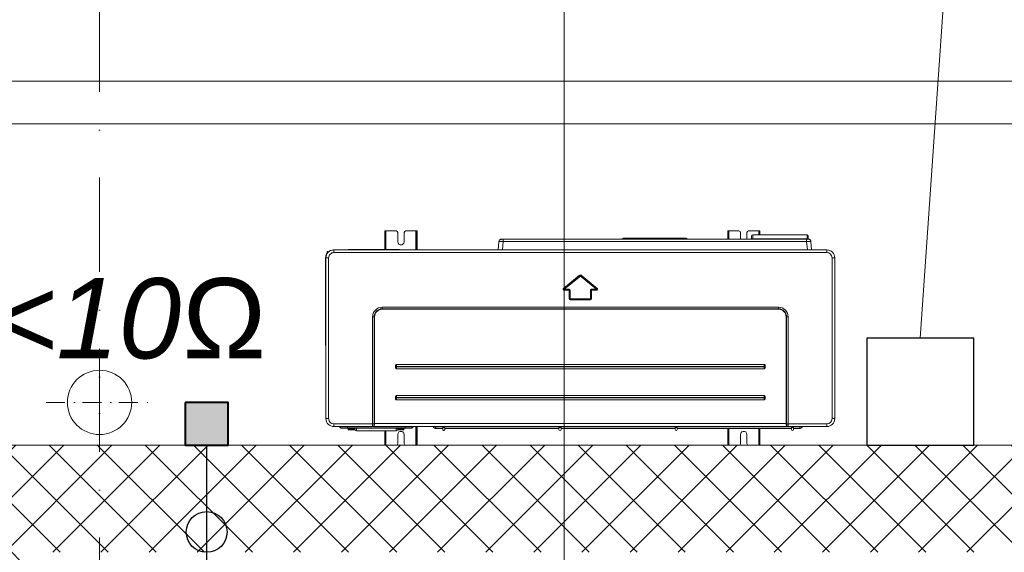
# Model space of a CAD drawing. Header units: millimetres. Extents: x 10621 to 19021, y -6486 to -3516.
# Tile 12 of 26: x 11406 to 11590, y -3961 to -3862. Entities that reach past the tile are written whole.
import ezdxf

# ---------------------------------------------------------------- set-up
doc = ezdxf.new("R2010")
doc.units = ezdxf.units.MM
doc.linetypes.add('Kreski i kropki', pattern=[335.138881, 176.388884, -88.194442, 0, -70.555556])
for name, color, linetype, lineweight in [('___ROK_03', 7, 'Continuous', 20), ('___ROK_04', 94, 'Continuous', 30), ('___ROK_05', 1, 'Continuous', 30), ('_k_krawężnik', 8, 'Continuous', 15), ('_k_kreskowanie', 8, 'Continuous', 15), ('_k_ocieplenie', 8, 'Continuous', 15), ('_k_opis', 8, 'Continuous', 15), ('_k_osie', 8, 'Kreski i kropki', 15), ('_k_rynny', 8, 'Continuous', 15), ('LG-Product', 8, 'Continuous', 15)]:
    doc.layers.add(name, color=color, linetype=linetype, lineweight=lineweight)
doc.styles.get("Standard").update_dxf_attribs({"font": 'arial.ttf'})

# ---------------------------------------------------------------- blocks, each defined once
blk = doc.blocks.new('RS120')
at = {"layer": '_k_osie', "ltscale": 0.02}
for points in [[(0, -10), (0, 10)], [(10, 0), (-10, 0)]]:
    blk.add_lwpolyline(points, dxfattribs=at)
at = {"layer": '_k_rynny', "ltscale": 5}
blk.add_circle((0, 0), 6, dxfattribs=at)
blk = doc.blocks.new('U3-1')
at = {"layer": 'LG-Product', "color": 8, "linetype": 'Continuous', "lineweight": 15}
for p, q in [((2052.2, 4389.7), (2053.8, 4389.7)), ((2052.2, 4389.7), (2052.2, 4389.7)), ((2052.2, 4389), (2052.2, 4389.7)), ((2052.7, 4389.7), (2052.2, 4389.7)), ((2052.2, 4387.1), (2052.2, 4389)), ((2053.8, 4387.1), (2052.2, 4387.1)), ((2052.2, 4358.3), (2052.2, 4387.1)), ((2054.2, 4389.7), (2052.7, 4389.7)), ((2053.8, 4389.7), (2053.8, 4389.7)), ((2053.8, 4389.7), (2053.8, 4389)), ((2053.8, 4389.7), (2053.9, 4389.7)), ((2053.8, 4389), (2053.8, 4387.1)), ((2053.8, 4358.3), (2053.8, 4387.1)), ((2053.9, 4389.7), (2054.2, 4389.7)), ((2073.2, 4389.7), (2054.2, 4389.7)), ((2073.2, 4389.7), (2054.2, 4389.7)), ((2054.2, 4389.7), (2054.2, 4358.3)), ((2073.2, 4389.7), (2073.2, 4389.7)), ((2073.2, 4389.7), (2075.3, 4388.8)), ((2075.3, 4388.8), (2073.2, 4389.7)), ((2075.3, 4388.8), (2076.2, 4386.7)), ((2076.2, 4386.7), (2075.3, 4388.8)), ((2076.2, 4369.7), (2076.2, 4386.7)), ((2076.2, 4386.7), (2076.2, 4386.7)), ((2088.2, 4386.7), (2089, 4388.8)), ((2089, 4388.8), (2088.2, 4386.7)), ((2088.2, 4386.7), (2088.2, 4369.7)), ((2088.2, 4386.7), (2088.2, 4386.7)), ((2089, 4388.8), (2091.2, 4389.7)), ((2091.2, 4389.7), (2089, 4388.8)), ((2110.2, 4389.7), (2091.2, 4389.7)), ((2091.2, 4389.7), (2091.2, 4389.7)), ((2110.2, 4389.7), (2091.2, 4389.7)), ((2110.2, 4358.3), (2110.2, 4389.7)), ((2110.2, 4389.7), (2110.4, 4389.7)), ((2111.6, 4389.7), (2110.2, 4389.7)), ((2110.4, 4389.7), (2110.6, 4389.7)), ((2110.6, 4389.7), (2112.2, 4389.7)), ((2110.6, 4389.7), (2110.6, 4389.7)), ((2110.6, 4389), (2110.6, 4389.7)), ((2110.6, 4387.1), (2110.6, 4389)), ((2112.2, 4387.1), (2110.6, 4387.1)), ((2110.6, 4387.1), (2110.6, 4358.3)), ((2112.2, 4389.7), (2111.6, 4389.7)), ((2112.2, 4389.7), (2112.2, 4389.7)), ((2112.2, 4389.7), (2112.2, 4389)), ((2112.2, 4389), (2112.2, 4387.1)), ((2112.2, 4387.1), (2112.2, 4358.3)), ((2692.2, 4389.7), (2693.8, 4389.7)), ((2692.2, 4389.7), (2692.2, 4389.7)), ((2692.2, 4389), (2692.2, 4389.7)), ((2692.8, 4389.7), (2692.2, 4389.7)), ((2692.2, 4387.1), (2692.2, 4389)), ((2693.8, 4387.1), (2692.2, 4387.1)), ((2692.2, 4355), (2692.2, 4387.1)), ((2694.2, 4389.7), (2692.8, 4389.7)), ((2693.8, 4389.7), (2693.8, 4389.7)), ((2693.8, 4389.7), (2693.8, 4389)), ((2693.8, 4389.7), (2693.9, 4389.7)), ((2693.8, 4389), (2693.8, 4387.1)), ((2693.8, 4355), (2693.8, 4387.1)), ((2693.9, 4389.7), (2694.2, 4389.7)), ((2713.2, 4389.7), (2694.2, 4389.7)), ((2713.2, 4389.7), (2694.2, 4389.7)), ((2694.2, 4389.7), (2694.2, 4355)), ((2713.2, 4389.7), (2713.2, 4389.7)), ((2713.2, 4389.7), (2715.3, 4388.8)), ((2715.3, 4388.8), (2713.2, 4389.7)), ((2715.3, 4388.8), (2716.2, 4386.7)), ((2716.2, 4386.7), (2715.3, 4388.8)), ((2716.2, 4386.7), (2716.2, 4386.7)), ((2716.2, 4369.7), (2716.2, 4386.7)), ((2728.2, 4386.7), (2729.1, 4388.8)), ((2729.1, 4388.8), (2728.2, 4386.7)), ((2728.2, 4386.7), (2728.2, 4386.7)), ((2728.2, 4386.7), (2728.2, 4369.7)), ((2729.1, 4388.8), (2731.2, 4389.7)), ((2731.2, 4389.7), (2729.1, 4388.8)), ((2750.2, 4389.7), (2731.2, 4389.7)), ((2731.2, 4389.7), (2731.2, 4389.7)), ((2750.2, 4389.7), (2731.2, 4389.7)), ((2750.2, 4363), (2750.2, 4389.7)), ((2750.2, 4389.7), (2750.5, 4389.7)), ((2751.6, 4389.7), (2750.2, 4389.7)), ((2750.5, 4389.7), (2750.6, 4389.7)), ((2750.6, 4389.7), (2752.2, 4389.7)), ((2750.6, 4389.7), (2750.6, 4389.7)), ((2750.6, 4389), (2750.6, 4389.7)), ((2750.6, 4387.1), (2750.6, 4389)), ((2752.2, 4387.1), (2750.6, 4387.1)), ((2750.6, 4387.1), (2750.6, 4363)), ((2752.2, 4389.7), (2751.6, 4389.7)), ((2752.2, 4389.7), (2752.2, 4389.7)), ((2752.2, 4389.7), (2752.2, 4389)), ((2752.2, 4389), (2752.2, 4387.1)), ((2752.2, 4387.1), (2752.2, 4363)), ((1974.6, 4357.4), (1973.9, 4356.8)), ((1975.4, 4357.8), (1974.6, 4357.4)), ((1976.3, 4358.1), (1975.4, 4357.8)), ((1976.9, 4358.2), (1976.3, 4358.1)), ((1977.5, 4358.3), (1976.9, 4358.2)), ((1989.3, 4358.3), (1977.5, 4358.3)), ((1977.5, 4357.5), (1977.5, 4358.3)), ((1977.5, 4356), (1977.5, 4357.5)), ((1989.3, 4360.3), (1989.3, 4359.3)), ((1989.3, 4359.3), (1989.3, 4356.8)), ((1993.3, 4359.3), (1993.3, 4360.3)), ((1993.3, 4360.3), (1993.3, 4360.3)), ((1993.3, 4360.3), (1993.3, 4360.3)), ((1993.3, 4356.8), (1993.3, 4359.3)), ((2206.3, 4358.3), (1993.3, 4358.3)), ((2076.8, 4367.1), (2076.2, 4369.7)), ((2076.2, 4369.7), (2076.8, 4367.1)), ((2078.4, 4365), (2076.8, 4367.1)), ((2076.8, 4367.1), (2078.4, 4365)), ((2080.8, 4363.9), (2078.4, 4365)), ((2078.4, 4365), (2080.8, 4363.9)), ((2083.5, 4363.9), (2080.8, 4363.9)), ((2080.8, 4363.9), (2083.5, 4363.9)), ((2085.9, 4365), (2083.5, 4363.9)), ((2083.5, 4363.9), (2085.9, 4365)), ((2087.6, 4367.1), (2085.9, 4365)), ((2085.9, 4365), (2087.6, 4367.1)), ((2088.2, 4369.7), (2087.6, 4367.1)), ((2087.6, 4367.1), (2088.2, 4369.7)), ((2206.3, 4360.3), (2206.3, 4359.3)), ((2206.3, 4359.3), (2206.3, 4356.8)), ((2210.3, 4359.3), (2210.3, 4360.3)), ((2210.3, 4356.8), (2210.3, 4359.3)), ((2423.3, 4358.3), (2210.3, 4358.3)), ((2423.3, 4360.3), (2423.3, 4359.3)), ((2423.3, 4359.3), (2423.3, 4356.8)), ((2427.3, 4359.3), (2427.3, 4360.3)), ((2427.3, 4356.8), (2427.3, 4359.3)), ((2640.3, 4358.3), (2427.3, 4358.3)), ((2640.9, 4361.7), (2640.3, 4360.3)), ((2640.4, 4360.6), (2640.3, 4360.3)), ((2640.3, 4360.3), (2640.3, 4360.3)), ((2640.3, 4360.3), (2640.3, 4360)), ((2640.3, 4360), (2640.3, 4359.8)), ((2640.3, 4359.8), (2640.3, 4359.5)), ((2640.3, 4359.5), (2640.3, 4359.1)), ((2640.3, 4359.1), (2640.3, 4358.7)), ((2640.3, 4358.7), (2640.3, 4358.3)), ((2640.3, 4358.3), (2640.3, 4357.8)), ((2640.3, 4357.8), (2640.3, 4357.3)), ((2640.3, 4357.3), (2640.3, 4356.8)), ((2640.5, 4360.9), (2640.4, 4360.6)), ((2640.7, 4361.2), (2640.5, 4360.9)), ((2640.9, 4361.5), (2640.7, 4361.2)), ((2642.3, 4362.3), (2640.9, 4361.7)), ((2641.2, 4361.7), (2640.9, 4361.5)), ((2641.5, 4361.9), (2641.2, 4361.7)), ((2641.9, 4362), (2641.5, 4361.9)), ((2642.1, 4362), (2641.9, 4362)), ((2642.3, 4362), (2642.1, 4362)), ((2643.7, 4361.7), (2642.3, 4362.3)), ((2642.5, 4362), (2642.3, 4362)), ((2642.7, 4362), (2642.5, 4362)), ((2642.9, 4361.9), (2642.7, 4362)), ((2643.1, 4361.9), (2642.9, 4361.9)), ((2643.3, 4361.8), (2643.1, 4361.9)), ((2643.5, 4361.6), (2643.3, 4361.8)), ((2643.7, 4361.5), (2643.5, 4361.6)), ((2644.3, 4360.3), (2643.7, 4361.7)), ((2643.8, 4361.3), (2643.7, 4361.5)), ((2643.9, 4361.1), (2643.8, 4361.3)), ((2644.1, 4360.9), (2643.9, 4361.1)), ((2644.2, 4360.7), (2644.1, 4360.9)), ((2644.2, 4360.5), (2644.2, 4360.7)), ((2644.3, 4360.3), (2644.2, 4360.5)), ((2644.3, 4360.3), (2644.3, 4360.3)), ((2644.3, 4360), (2644.3, 4360.3)), ((2644.3, 4359.8), (2644.3, 4360)), ((2644.3, 4359.5), (2644.3, 4359.8)), ((2644.3, 4359.1), (2644.3, 4359.5)), ((2644.3, 4358.7), (2644.3, 4359.1)), ((2644.3, 4358.3), (2644.3, 4358.7)), ((2657.2, 4358.3), (2644.3, 4358.3)), ((2644.3, 4357.8), (2644.3, 4358.3)), ((2644.3, 4357.3), (2644.3, 4357.8)), ((2644.3, 4356.8), (2644.3, 4357.3)), ((2657.2, 4357.5), (2657.2, 4358.3)), ((2657.8, 4358.2), (2657.2, 4358.3)), ((2657.2, 4356), (2657.2, 4357.5)), ((2658.3, 4358.2), (2657.8, 4358.2)), ((2659.2, 4357.9), (2658.3, 4358.2)), ((2660, 4357.4), (2659.2, 4357.9)), ((2660.7, 4356.8), (2660, 4357.4)), ((2702, 4357.6), (2699.5, 4355.1)), ((2702.6, 4357.6), (2702, 4357.6)), ((2704.3, 4357.6), (2702.6, 4357.6)), ((2702.9, 4358), (2703.4, 4358)), ((2703.4, 4358), (2705.1, 4358)), ((2707.1, 4357.6), (2704.3, 4357.6)), ((2705.1, 4358), (2707.6, 4358)), ((2710.5, 4357.6), (2707.1, 4357.6)), ((2707.6, 4358), (2710.8, 4358)), ((2714.3, 4357.6), (2710.5, 4357.6)), ((2710.8, 4358), (2714.3, 4358)), ((2714.3, 4358), (2822.3, 4358)), ((2714.3, 4357.9), (2714.3, 4358)), ((2714.3, 4357.6), (2714.3, 4357.9)), ((2714.3, 4357.6), (2714.3, 4355.1)), ((2822.3, 4357.6), (2714.3, 4357.6)), ((2716.8, 4367.1), (2716.2, 4369.7)), ((2716.2, 4369.7), (2716.8, 4367.1)), ((2718.5, 4365), (2716.8, 4367.1)), ((2716.8, 4367.1), (2718.5, 4365)), ((2716.8, 4360), (2716.8, 4360.5)), ((2717.5, 4360.5), (2716.8, 4360.5)), ((2716.8, 4360), (2717.5, 4360)), ((2717.3, 4361), (2718, 4361)), ((2719.3, 4360.5), (2717.5, 4360.5)), ((2717.5, 4360), (2719.3, 4360)), ((2718, 4361), (2719.6, 4361)), ((2720.9, 4363.9), (2718.5, 4365)), ((2718.5, 4365), (2720.9, 4363.9)), ((2721.8, 4360.5), (2719.3, 4360.5)), ((2719.3, 4360), (2721.8, 4360)), ((2719.6, 4361), (2721.8, 4361)), ((2723.6, 4363.9), (2720.9, 4363.9)), ((2720.9, 4363.9), (2723.6, 4363.9)), ((2721.8, 4361), (2728.6, 4361)), ((2721.8, 4361), (2721.8, 4360.8)), ((2721.8, 4360.8), (2721.8, 4360.5)), ((2721.8, 4360.5), (2721.8, 4360)), ((2728.4, 4360.5), (2721.8, 4360.5)), ((2721.8, 4360), (2728.4, 4360)), ((2721.8, 4360), (2721.8, 4358.6)), ((2721.8, 4358.6), (2721.8, 4358)), ((2726, 4365), (2723.6, 4363.9)), ((2723.6, 4363.9), (2726, 4365)), ((2727.6, 4367.1), (2726, 4365)), ((2726, 4365), (2727.6, 4367.1)), ((2728.2, 4369.7), (2727.6, 4367.1)), ((2727.6, 4367.1), (2728.2, 4369.7)), ((2728.3, 4359.6), (2728.7, 4361.3)), ((2728.3, 4358.5), (2728.3, 4359.6)), ((2728.3, 4358.5), (2728.6, 4358.3)), ((2728.6, 4358.3), (2729.2, 4358.2)), ((2728.7, 4361.3), (2729.8, 4362.5)), ((2729.2, 4358.2), (2730.2, 4358.1)), ((2729.8, 4362.5), (2731.3, 4363)), ((2730.2, 4358.1), (2731.3, 4358)), ((2731.3, 4363), (2731.3, 4358)), ((2731.3, 4363), (2805.3, 4363)), ((2731.3, 4358), (2805.3, 4358)), ((2731.3, 4358), (2731.3, 4358)), ((2731.3, 4358), (2731.3, 4358)), ((2805.3, 4358), (2805.3, 4363)), ((2805.3, 4363), (2806.8, 4362.5)), ((2805.3, 4358), (2806.5, 4358.1)), ((2805.3, 4358), (2805.3, 4358)), ((2805.3, 4358), (2805.3, 4358)), ((2806.5, 4358.1), (2807.5, 4358.2)), ((2806.8, 4362.5), (2807.9, 4361.3)), ((2807.5, 4358.2), (2808.1, 4358.3)), ((2807.9, 4361.3), (2808.3, 4359.6)), ((2808.1, 4361), (2815.8, 4361)), ((2808.1, 4358.3), (2808.3, 4358.5)), ((2815.8, 4360.5), (2808.2, 4360.5)), ((2808.3, 4360), (2815.8, 4360)), ((2808.3, 4359.6), (2808.3, 4358.5)), ((2815.8, 4361), (2818.1, 4361)), ((2815.8, 4361), (2815.8, 4360.8)), ((2815.8, 4360.8), (2815.8, 4360.5)), ((2815.8, 4360), (2815.8, 4360.5)), ((2818.3, 4360.5), (2815.8, 4360.5)), ((2815.8, 4360), (2815.8, 4358.6)), ((2815.8, 4360), (2818.3, 4360)), ((2815.8, 4358.6), (2815.8, 4358)), ((2818.1, 4361), (2819.7, 4361)), ((2820.2, 4360.5), (2818.3, 4360.5)), ((2818.3, 4360), (2820.2, 4360)), ((2819.7, 4361), (2820.3, 4361)), ((2820.8, 4360.5), (2820.2, 4360.5)), ((2820.2, 4360), (2820.8, 4360)), ((2820.8, 4360.5), (2820.8, 4360)), ((2822.3, 4357.9), (2822.3, 4358)), ((2822.3, 4358), (2825.9, 4358)), ((2822.3, 4357.6), (2822.3, 4357.9)), ((2822.3, 4357.6), (2822.3, 4355.1)), ((2826.2, 4357.6), (2822.3, 4357.6)), ((2825.9, 4358), (2829.1, 4358)), ((2829.6, 4357.6), (2826.2, 4357.6)), ((2829.1, 4358), (2831.6, 4358)), ((2832.4, 4357.6), (2829.6, 4357.6)), ((2831.6, 4358), (2833.2, 4358)), ((2834.1, 4357.6), (2832.4, 4357.6)), ((2833.2, 4358), (2833.8, 4358)), ((2834.7, 4357.6), (2834.1, 4357.6)), ((2837.2, 4355.1), (2834.7, 4357.6)), ((1912.3, 4040), (1912.3, 4340)), ((1913, 4340), (1912.3, 4340)), ((1914.8, 4340), (1913, 4340)), ((1917.3, 4340), (1914.8, 4340)), ((1917.3, 4340), (1917.3, 4040)), ((1927.3, 4355), (1999.3, 4355)), ((1927.3, 4355), (1927.3, 4354.3)), ((1927.3, 4354.3), (1927.3, 4352.5)), ((1927.3, 4352.5), (1927.3, 4350)), ((1999.3, 4350), (1927.3, 4350)), ((1973.3, 4356), (1972.8, 4355)), ((1973.9, 4356.8), (1973.3, 4356)), ((1976.4, 4355), (1977, 4355.2)), ((1977, 4355.2), (1977.2, 4355.3)), ((1977.2, 4355.3), (1977.5, 4355.3)), ((1977.5, 4355.3), (1977.5, 4356)), ((1977.5, 4355.3), (1989.3, 4355.3)), ((1977.5, 4355.1), (1977.5, 4355.3)), ((1977.5, 4355), (1977.5, 4355.1)), ((1988.8, 4355.1), (1988.8, 4355.3)), ((1988.8, 4355), (1988.8, 4355.1)), ((1989.3, 4356.8), (1989.3, 4355)), ((1989.9, 4356.8), (1989.3, 4356.8)), ((1991.3, 4356.8), (1989.9, 4356.8)), ((1992.7, 4356.8), (1991.3, 4356.8)), ((1993.3, 4356.8), (1992.7, 4356.8)), ((1993.3, 4355), (1993.3, 4356.8)), ((1993.3, 4355.3), (2206.3, 4355.3)), ((1999.3, 4354.3), (1999.3, 4355)), ((1999.4, 4355), (1999.3, 4355)), ((1999.3, 4355), (1999.4, 4355)), ((1999.3, 4352.5), (1999.3, 4354.3)), ((1999.3, 4350), (1999.3, 4352.5)), ((1999.3, 4150), (1999.3, 4350)), ((1999.3, 4350), (2001.2, 4350)), ((1999.5, 4355), (1999.4, 4355)), ((1999.4, 4355), (1999.4, 4355)), ((1999.4, 4355), (1999.4, 4355)), ((1999.4, 4355), (1999.4, 4355)), ((1999.4, 4355), (2000.3, 4355)), ((1999.6, 4355), (1999.5, 4355)), ((1999.8, 4355), (1999.6, 4355)), ((2000.3, 4354.9), (1999.8, 4355)), ((2000.3, 4355), (2001.2, 4355)), ((2000.8, 4354.8), (2000.3, 4354.9)), ((2000.8, 4354.8), (2001, 4354.9)), ((2001.5, 4354.2), (2000.8, 4354.8)), ((2001, 4354.9), (2001.2, 4355)), ((2001.2, 4355), (2773.5, 4355)), ((2001.2, 4355), (2002.2, 4354.7)), ((2001.2, 4350), (2002.2, 4350)), ((2001.9, 4353.2), (2001.5, 4354.2)), ((2002.1, 4351.7), (2001.9, 4353.2)), ((2002.2, 4350), (2002.1, 4351.7)), ((2002.2, 4354.7), (2002.7, 4353.7)), ((2002.2, 4350), (2002.6, 4350.1)), ((2002.2, 4349.5), (2002.2, 4350)), ((2002.3, 4349), (2002.2, 4349.5)), ((2002.3, 4150), (2002.3, 4349)), ((2002.3, 4349), (2002.6, 4349)), ((2002.6, 4350.1), (2003.2, 4350.2)), ((2002.6, 4349), (2003.2, 4349)), ((2002.7, 4353.7), (2003, 4352.1)), ((2003, 4352.1), (2003.2, 4350.2)), ((2003.2, 4350.2), (2003.2, 4349.6)), ((2003.2, 4349.6), (2003.2, 4349)), ((2003.2, 4349), (2003.2, 4150)), ((2771.5, 4349), (2003.2, 4349)), ((2206.3, 4356.8), (2206.3, 4355)), ((2206.9, 4356.8), (2206.3, 4356.8)), ((2208.3, 4356.8), (2206.9, 4356.8)), ((2209.7, 4356.8), (2208.3, 4356.8)), ((2210.3, 4356.8), (2209.7, 4356.8)), ((2210.3, 4355), (2210.3, 4356.8)), ((2210.3, 4355.3), (2423.3, 4355.3)), ((2423.3, 4356.8), (2423.3, 4355)), ((2423.9, 4356.8), (2423.3, 4356.8)), ((2425.3, 4356.8), (2423.9, 4356.8)), ((2426.7, 4356.8), (2425.3, 4356.8)), ((2427.3, 4356.8), (2426.7, 4356.8)), ((2427.3, 4355), (2427.3, 4356.8)), ((2427.3, 4355.3), (2640.3, 4355.3)), ((2640.3, 4356.8), (2640.3, 4355)), ((2640.9, 4356.8), (2640.3, 4356.8)), ((2642.3, 4356.8), (2640.9, 4356.8)), ((2643.7, 4356.8), (2642.3, 4356.8)), ((2644.3, 4356.8), (2643.7, 4356.8)), ((2644.3, 4355), (2644.3, 4356.8)), ((2644.3, 4355.3), (2657.2, 4355.3)), ((2645.9, 4355.1), (2645.9, 4355.3)), ((2645.9, 4355), (2645.9, 4355.1)), ((2657.2, 4355.3), (2657.2, 4356)), ((2657.2, 4355.1), (2657.2, 4355.3)), ((2657.2, 4355.3), (2657.5, 4355.3)), ((2657.2, 4355), (2657.2, 4355.1)), ((2657.5, 4355.3), (2657.7, 4355.2)), ((2657.7, 4355.2), (2658.2, 4355)), ((2661.3, 4356.1), (2660.7, 4356.8)), ((2661.9, 4355), (2661.3, 4356.1)), ((2699.5, 4355.1), (2700, 4355.1)), ((2700, 4355.1), (2701.5, 4355.1)), ((2701.5, 4355.1), (2703.8, 4355.1)), ((2703.8, 4355.1), (2706.9, 4355.1)), ((2706.9, 4355.1), (2710.5, 4355.1)), ((2710.5, 4355.1), (2714.3, 4355.1)), ((2714.3, 4355.1), (2773.4, 4355.1)), ((2714.3, 4355.1), (2714.3, 4355)), ((2714.3, 4355), (2714.3, 4355)), ((2771.5, 4350.2), (2771.7, 4352.1)), ((2772.1, 4350.1), (2771.5, 4350.2)), ((2771.5, 4349.6), (2771.5, 4350.2)), ((2771.5, 4349), (2771.5, 4349.6)), ((2771.5, 4150), (2771.5, 4349)), ((2772.1, 4349), (2771.5, 4349)), ((2771.7, 4352.1), (2772, 4353.7)), ((2772, 4353.7), (2772.5, 4354.7)), ((2772.5, 4350), (2772.1, 4350.1)), ((2772.4, 4349), (2772.1, 4349)), ((2772.5, 4350), (2772.4, 4349.5)), ((2772.4, 4349.5), (2772.4, 4349)), ((2772.4, 4349), (2772.4, 4150)), ((2772.5, 4354.7), (2773.5, 4355)), ((2772.6, 4351.7), (2772.5, 4350)), ((2773.5, 4350), (2772.5, 4350)), ((2772.8, 4353.2), (2772.6, 4351.7)), ((2773.2, 4354.2), (2772.8, 4353.2)), ((2773.9, 4354.8), (2773.2, 4354.2)), ((2773.7, 4354.9), (2773.5, 4355)), ((2773.5, 4355), (2774.4, 4355)), ((2775.3, 4350), (2773.5, 4350)), ((2773.9, 4354.8), (2773.7, 4354.9)), ((2774.4, 4354.9), (2773.9, 4354.8)), ((2774.9, 4355), (2774.4, 4354.9)), ((2774.4, 4355), (2775.3, 4355)), ((2775.1, 4355), (2774.9, 4355)), ((2775.2, 4355), (2775.1, 4355)), ((2775.3, 4355), (2775.2, 4355)), ((2775.3, 4355), (2847.3, 4355)), ((2775.3, 4355), (2775.3, 4354.3)), ((2775.3, 4355), (2775.3, 4355)), ((2775.3, 4355), (2775.3, 4355)), ((2775.3, 4355), (2775.3, 4355)), ((2775.3, 4355), (2775.3, 4355)), ((2775.3, 4355), (2775.3, 4355)), ((2775.3, 4354.3), (2775.3, 4352.5)), ((2775.3, 4352.5), (2775.3, 4350)), ((2775.3, 4350), (2775.3, 4150)), ((2847.3, 4350), (2775.3, 4350)), ((2775.4, 4355.1), (2822.3, 4355.1)), ((2822.3, 4355.1), (2822.3, 4355)), ((2822.3, 4355.1), (2826.2, 4355.1)), ((2822.3, 4355), (2822.3, 4355)), ((2826.2, 4355.1), (2829.8, 4355.1)), ((2829.8, 4355.1), (2832.9, 4355.1)), ((2832.9, 4355.1), (2835.2, 4355.1)), ((2835.2, 4355.1), (2836.7, 4355.1)), ((2836.7, 4355.1), (2837.2, 4355.1)), ((2847.3, 4355), (2847.3, 4354.3)), ((2847.3, 4354.3), (2847.3, 4352.5)), ((2847.3, 4352.5), (2847.3, 4350)), ((2857.3, 4040), (2857.3, 4340)), ((2859.8, 4340), (2857.3, 4340)), ((2861.7, 4340), (2859.8, 4340)), ((2862.3, 4340), (2861.7, 4340)), ((2862.3, 4340), (2862.3, 4040)), ((2042.3, 4302.8), (2042.4, 4303.2)), ((2042.3, 4302.8), (2042.3, 4299.1)), ((2042.4, 4303.2), (2042.5, 4303.6)), ((2042.5, 4303.6), (2042.7, 4304)), ((2042.7, 4304), (2042.9, 4304.3)), ((2042.9, 4304.3), (2043.2, 4304.6)), ((2043.2, 4304.6), (2043.4, 4304.7)), ((2043.4, 4304.7), (2043.8, 4304.9)), ((2043.8, 4304.9), (2044.1, 4305)), ((2044.1, 4305), (2044.2, 4305)), ((2044.2, 4305), (2044.3, 4305)), ((2730.3, 4305), (2044.3, 4305)), ((2044.3, 4305), (2044.3, 4303.5)), ((2044.3, 4303.5), (2044.3, 4301.1)), ((2730.3, 4303.5), (2730.3, 4305)), ((2730.3, 4305), (2730.7, 4304.9)), ((2730.3, 4301.1), (2730.3, 4303.5)), ((2730.7, 4304.9), (2731, 4304.9)), ((2731, 4304.9), (2731.3, 4304.7)), ((2731.3, 4304.7), (2731.6, 4304.5)), ((2731.6, 4304.5), (2731.8, 4304.3)), ((2731.8, 4304.3), (2732, 4304.1)), ((2732, 4304.1), (2732.2, 4303.8)), ((2732.2, 4303.8), (2732.3, 4303.4)), ((2732.3, 4303.4), (2732.3, 4303.1)), ((2732.3, 4303.1), (2732.3, 4302.8)), ((2732.3, 4299.1), (2732.3, 4302.8)), ((2042.3, 4301.1), (2042.9, 4301.1)), ((2042.3, 4300.8), (2042.9, 4300.8)), ((2042.4, 4298.8), (2042.3, 4299.1)), ((2042.4, 4298.5), (2042.4, 4298.8)), ((2042.5, 4298.2), (2042.4, 4298.5)), ((2042.7, 4297.9), (2042.5, 4298.2)), ((2042.9, 4297.6), (2042.7, 4297.9)), ((2042.9, 4301.1), (2044.3, 4301.1)), ((2042.9, 4300.8), (2044.3, 4300.8)), ((2043.1, 4297.4), (2042.9, 4297.6)), ((2043.4, 4297.2), (2043.1, 4297.4)), ((2043.7, 4297.1), (2043.4, 4297.2)), ((2044, 4297), (2043.7, 4297.1)), ((2044.3, 4297), (2044, 4297)), ((2730.3, 4301.1), (2044.3, 4301.1)), ((2044.3, 4301.1), (2044.3, 4300.8)), ((2044.3, 4300.8), (2730.3, 4300.8)), ((2044.3, 4300.8), (2044.3, 4298.4)), ((2044.3, 4298.4), (2044.3, 4297)), ((2044.3, 4297), (2730.3, 4297)), ((2730.3, 4300.8), (2730.3, 4301.1)), ((2730.3, 4301.1), (2731.8, 4301.1)), ((2730.3, 4298.4), (2730.3, 4300.8)), ((2730.3, 4300.8), (2731.8, 4300.8)), ((2730.3, 4297), (2730.3, 4298.4)), ((2730.5, 4297), (2730.3, 4297)), ((2730.6, 4297), (2730.5, 4297)), ((2730.9, 4297.1), (2730.6, 4297)), ((2731.2, 4297.2), (2730.9, 4297.1)), ((2731.5, 4297.4), (2731.2, 4297.2)), ((2731.8, 4297.6), (2731.5, 4297.4)), ((2731.8, 4301.1), (2732.3, 4301.1)), ((2731.8, 4300.8), (2732.3, 4300.8)), ((2732, 4297.9), (2731.8, 4297.6)), ((2732.2, 4298.3), (2732, 4297.9)), ((2732.3, 4298.7), (2732.2, 4298.3)), ((2732.3, 4299.1), (2732.3, 4298.7)), ((2043.2, 4246.6), (2043.4, 4246.7)), ((2043.4, 4246.7), (2043.8, 4246.9)), ((2043.8, 4246.9), (2044.1, 4247)), ((2044.1, 4247), (2044.2, 4247)), ((2044.2, 4247), (2044.3, 4247)), ((2730.3, 4247), (2044.3, 4247)), ((2044.3, 4247), (2044.3, 4245.5)), ((2730.3, 4245.5), (2730.3, 4247)), ((2730.3, 4247), (2730.7, 4246.9)), ((2730.7, 4246.9), (2731, 4246.9)), ((2731, 4246.9), (2731.3, 4246.7)), ((2731.3, 4246.7), (2731.6, 4246.5)), ((2042.3, 4244.8), (2042.4, 4245.2)), ((2042.3, 4244.8), (2042.3, 4241.1)), ((2042.3, 4243.1), (2042.9, 4243.1)), ((2042.3, 4242.8), (2042.9, 4242.8)), ((2042.4, 4240.8), (2042.3, 4241.1)), ((2042.4, 4245.2), (2042.5, 4245.6)), ((2042.4, 4240.5), (2042.4, 4240.8)), ((2042.5, 4240.2), (2042.4, 4240.5)), ((2042.5, 4245.6), (2042.7, 4246)), ((2042.7, 4239.9), (2042.5, 4240.2)), ((2042.7, 4246), (2042.9, 4246.3)), ((2042.9, 4239.6), (2042.7, 4239.9)), ((2042.9, 4246.3), (2043.2, 4246.6)), ((2042.9, 4243.1), (2044.3, 4243.1)), ((2042.9, 4242.8), (2044.3, 4242.8)), ((2043.1, 4239.4), (2042.9, 4239.6)), ((2043.4, 4239.2), (2043.1, 4239.4)), ((2043.7, 4239.1), (2043.4, 4239.2)), ((2044, 4239), (2043.7, 4239.1)), ((2044.3, 4239), (2044, 4239)), ((2044.3, 4245.5), (2044.3, 4243.1)), ((2730.3, 4243.1), (2044.3, 4243.1)), ((2044.3, 4243.1), (2044.3, 4242.8)), ((2044.3, 4242.8), (2730.3, 4242.8)), ((2044.3, 4242.8), (2044.3, 4240.4)), ((2044.3, 4240.4), (2044.3, 4239)), ((2044.3, 4239), (2730.3, 4239)), ((2730.3, 4243.1), (2730.3, 4245.5)), ((2730.3, 4242.8), (2730.3, 4243.1)), ((2730.3, 4243.1), (2731.8, 4243.1)), ((2730.3, 4240.4), (2730.3, 4242.8)), ((2730.3, 4242.8), (2731.8, 4242.8)), ((2730.3, 4239), (2730.3, 4240.4)), ((2730.5, 4239), (2730.3, 4239)), ((2730.6, 4239), (2730.5, 4239)), ((2730.9, 4239.1), (2730.6, 4239)), ((2731.2, 4239.2), (2730.9, 4239.1)), ((2731.5, 4239.4), (2731.2, 4239.2)), ((2731.8, 4239.6), (2731.5, 4239.4)), ((2731.6, 4246.5), (2731.8, 4246.3)), ((2731.8, 4246.3), (2732, 4246.1)), ((2731.8, 4243.1), (2732.3, 4243.1)), ((2731.8, 4242.8), (2732.3, 4242.8)), ((2732, 4239.9), (2731.8, 4239.6)), ((2732, 4246.1), (2732.2, 4245.8)), ((2732.2, 4240.3), (2732, 4239.9)), ((2732.2, 4245.8), (2732.3, 4245.4)), ((2732.3, 4240.7), (2732.2, 4240.3)), ((2732.3, 4245.4), (2732.3, 4245.1)), ((2732.3, 4245.1), (2732.3, 4244.8)), ((2732.3, 4241.1), (2732.3, 4244.8)), ((2732.3, 4241.1), (2732.3, 4240.7)), ((2863, 4203.4), (2863, 4040)), ((1999.3, 4150), (2001.2, 4150)), ((2001.2, 4150), (2002.3, 4150)), ((2002.3, 4150), (2002.6, 4150)), ((2002.6, 4150), (2003.2, 4150)), ((2772.1, 4150), (2771.5, 4150)), ((2772.4, 4150), (2772.1, 4150)), ((2773.5, 4150), (2772.4, 4150)), ((2775.3, 4150), (2773.5, 4150)), ((2017.3, 4135.8), (2757.3, 4135.8)), ((2017.3, 4135.2), (2017.3, 4135.8)), ((2017.3, 4134.9), (2017.3, 4135.2)), ((2757.3, 4134.9), (2017.3, 4134.9)), ((2017.3, 4133.8), (2017.3, 4134.9)), ((2017.3, 4132), (2017.3, 4133.8)), ((2757.3, 4132), (2017.3, 4132)), ((2368.3, 4118.5), (2406.3, 4118.5)), ((2368.3, 4117.8), (2368.3, 4118.5)), ((2406.3, 4117.8), (2406.3, 4118.5)), ((2757.3, 4135.2), (2757.3, 4135.8)), ((2757.3, 4134.9), (2757.3, 4135.2)), ((2757.3, 4133.8), (2757.3, 4134.9)), ((2757.3, 4132), (2757.3, 4133.8)), ((2357.1, 4100.5), (2366.3, 4100.5)), ((2357.1, 4099.8), (2357.1, 4100.5)), ((2357.1, 4099.5), (2357.1, 4099.8)), ((2366.3, 4100.5), (2366.3, 4116.5)), ((2367.1, 4116.5), (2366.3, 4116.5)), ((2367.1, 4100.5), (2366.3, 4100.5)), ((2366.3, 4099.8), (2366.3, 4100.5)), ((2366.3, 4099.5), (2366.3, 4099.8)), ((2367.3, 4116.5), (2367.1, 4116.5)), ((2367.3, 4100.5), (2367.1, 4100.5)), ((2367.3, 4100.5), (2367.3, 4116.5)), ((2367.6, 4116.5), (2367.3, 4116.5)), ((2367.6, 4100.5), (2367.3, 4100.5)), ((2368.3, 4116.5), (2367.6, 4116.5)), ((2368.3, 4100.5), (2367.6, 4100.5)), ((2368.3, 4117.5), (2368.3, 4117.8)), ((2368.3, 4117.5), (2406.3, 4117.5)), ((2368.3, 4117.2), (2368.3, 4117.5)), ((2368.3, 4116.5), (2368.3, 4117.2)), ((2368.3, 4116.5), (2368.3, 4100.5)), ((2406.3, 4116.5), (2368.3, 4116.5)), ((2406.3, 4117.5), (2406.3, 4117.8)), ((2406.3, 4117.2), (2406.3, 4117.5)), ((2406.3, 4116.5), (2406.3, 4117.2)), ((2406.3, 4100.5), (2406.3, 4116.5)), ((2406.3, 4116.5), (2407.1, 4116.5)), ((2407.1, 4100.5), (2406.3, 4100.5)), ((2407.1, 4116.5), (2407.3, 4116.5)), ((2407.3, 4100.5), (2407.1, 4100.5)), ((2407.3, 4116.5), (2407.3, 4100.5)), ((2407.3, 4116.5), (2407.6, 4116.5)), ((2407.6, 4100.5), (2407.3, 4100.5)), ((2407.6, 4116.5), (2408.3, 4116.5)), ((2408.3, 4100.5), (2407.6, 4100.5)), ((2408.3, 4116.5), (2408.3, 4100.5)), ((2408.3, 4100.5), (2417.5, 4100.5)), ((2408.3, 4100.5), (2408.3, 4099.8)), ((2408.3, 4099.8), (2408.3, 4099.5)), ((2417.5, 4100.5), (2417.5, 4099.8)), ((2417.5, 4099.8), (2417.5, 4099.5)), ((2355.9, 4096.9), (2356.3, 4097.5)), ((2386.1, 4072.2), (2355.9, 4096.9)), ((2356.3, 4097.5), (2356.5, 4097.7)), ((2356.5, 4097.7), (2356.7, 4097.9)), ((2386.7, 4073), (2356.5, 4097.7)), ((2356.7, 4097.9), (2357.1, 4098.5)), ((2357.1, 4099.5), (2366.3, 4099.5)), ((2357.1, 4099.2), (2357.1, 4099.5)), ((2357.1, 4098.5), (2357.1, 4099.2)), ((2357.1, 4098.5), (2387.3, 4073.8)), ((2366.3, 4098.5), (2357.1, 4098.5)), ((2366.3, 4099.2), (2366.3, 4099.5)), ((2366.3, 4098.5), (2366.3, 4099.2)), ((2387.3, 4073.8), (2417.5, 4098.5)), ((2418.2, 4097.7), (2388, 4073)), ((2418.8, 4096.9), (2388.6, 4072.2)), ((2408.3, 4099.5), (2417.5, 4099.5)), ((2408.3, 4099.5), (2408.3, 4099.2)), ((2408.3, 4099.2), (2408.3, 4098.5)), ((2417.5, 4098.5), (2408.3, 4098.5)), ((2417.5, 4099.5), (2417.5, 4099.2)), ((2417.5, 4099.2), (2417.5, 4098.5)), ((2418, 4097.9), (2417.5, 4098.5)), ((2418.2, 4097.7), (2418, 4097.9)), ((2418.4, 4097.5), (2418.2, 4097.7)), ((2418.8, 4096.9), (2418.4, 4097.5)), ((2386.1, 4072.2), (2386.5, 4072.8)), ((2386.5, 4072.8), (2386.7, 4073)), ((2386.7, 4073), (2386.9, 4073.2)), ((2386.9, 4073.2), (2387.3, 4073.8)), ((2387.8, 4073.2), (2387.3, 4073.8)), ((2388, 4073), (2387.8, 4073.2)), ((2388.2, 4072.8), (2388, 4073)), ((2388.6, 4072.2), (2388.2, 4072.8)), ((1913, 4040), (1912.3, 4040)), ((1914.8, 4040), (1913, 4040)), ((1917.3, 4040), (1914.8, 4040)), ((1927.3, 4030), (2847.3, 4030)), ((1927.3, 4030), (1927.3, 4027.5)), ((1927.3, 4027.5), (1927.3, 4025.6)), ((2847.3, 4030), (2847.3, 4027.5)), ((2847.3, 4027.5), (2847.3, 4025.6)), ((2859.8, 4040), (2857.3, 4040)), ((2859, 4028), (2859, 4030.6)), ((2859, 4028), (2860, 4028)), ((2861.7, 4040), (2859.8, 4040)), ((2860, 4028), (2860, 4032)), ((2862.3, 4040), (2861.7, 4040)), ((2862.3, 4040), (2862.9, 4040)), ((2862.9, 4040), (2863, 4040)), ((1927.3, 4025.6), (1927.3, 4025)), ((2847.3, 4025), (1927.3, 4025)), ((1956.8, 4009.3), (1955.5, 4025)), ((1956.8, 4009.8), (1956.9, 4008.9)), ((1956.8, 4009.3), (1957.5, 4009.2)), ((1956.9, 4008.9), (1957.1, 4008)), ((1957.1, 4008), (1957.5, 4007.3)), ((1957.5, 4009.2), (1959.2, 4009.2)), ((1959.2, 4009.2), (1961.8, 4009.2)), ((1961.8, 4009.2), (1964.8, 4009.3)), ((1963.4, 4025), (1964.8, 4009.3)), ((1964.8, 4009.3), (2531.3, 4009.3)), ((1964.8, 4009.3), (1964.8, 4007)), ((2531.3, 4009.3), (2532.7, 4025)), ((2531.3, 4009.3), (2531.3, 4007)), ((2531.3, 4009.3), (2534.3, 4009.2)), ((2534.3, 4009.2), (2536.9, 4009.2)), ((2536.9, 4009.2), (2538.6, 4009.2)), ((2538.4, 4007.8), (2538.9, 4008.8)), ((2538.6, 4009.2), (2539.3, 4009.3)), ((2538.6, 4007.2), (2538.9, 4007.9)), ((2538.9, 4007.9), (2539.2, 4008.8)), ((2538.9, 4008.8), (2538.9, 4008.8)), ((2539.2, 4008.8), (2539.3, 4009.8)), ((2540.6, 4025), (2539.3, 4009.3)), ((2692.2, 3992.4), (2692.2, 4025)), ((2693.8, 3992.4), (2693.8, 4025)), ((2694.2, 4025), (2694.2, 3989.7)), ((2716.8, 4012.3), (2716.2, 4009.7)), ((2716.2, 4009.7), (2716.2, 3992.7)), ((2718.5, 4014.4), (2716.8, 4012.3)), ((2720.9, 4015.6), (2718.5, 4014.4)), ((2723.6, 4015.6), (2720.9, 4015.6)), ((2726, 4014.4), (2723.6, 4015.6)), ((2725, 4024.7), (2724.7, 4025)), ((2725, 4024.7), (2725.6, 4024.5)), ((2725.6, 4024.5), (2727, 4024.5)), ((2727.6, 4012.3), (2726, 4014.4)), ((2727.1, 4024), (2726.5, 4024)), ((2727, 4024.5), (2728.8, 4024.7)), ((2728.8, 4024), (2727.1, 4024)), ((2728.2, 4009.7), (2727.6, 4012.3)), ((2728.2, 3992.7), (2728.2, 4009.7)), ((2728.6, 4025), (2728.8, 4024.7)), ((2728.8, 4024.7), (2817.3, 4024.7)), ((2728.8, 4024.2), (2728.8, 4024.7)), ((2728.8, 4024), (2728.8, 4024.2)), ((2817.3, 4024), (2728.8, 4024)), ((2750.2, 3989.7), (2750.2, 4024)), ((2750.6, 4024), (2750.6, 3992.4)), ((2752.2, 4024), (2752.2, 3992.4)), ((2817.3, 4024.7), (2817.5, 4025)), ((2817.3, 4024.2), (2817.3, 4024.7)), ((2817.3, 4024.7), (2819.1, 4024.5)), ((2817.3, 4024), (2817.3, 4024.2)), ((2819, 4024), (2817.3, 4024)), ((2819.6, 4024), (2819, 4024)), ((2819.1, 4024.5), (2820.5, 4024.5)), ((2820.5, 4024.5), (2821.1, 4024.7)), ((2821.4, 4025), (2821.1, 4024.7)), ((2847.3, 4025.6), (2847.3, 4025)), ((2848, 4025), (2847.3, 4025)), ((2848, 4025), (2848, 4025)), ((2848, 4025), (2848, 4025)), ((1957.5, 4007.3), (1957.9, 4006.7)), ((1957.9, 4006.7), (1958.3, 4006.2)), ((1958.3, 4006.2), (1958.7, 4005.8)), ((1958.7, 4005.8), (1959.2, 4005.5)), ((1959.2, 4005.5), (1959.6, 4005.3)), ((1959.6, 4005.3), (1960, 4005.1)), ((1960, 4005.1), (1960.4, 4005)), ((1960.4, 4005), (1960.7, 4004.9)), ((1960.4, 4005), (1960.4, 4005)), ((1960.4, 4005), (1960.4, 4005)), ((1960.7, 4004.9), (1961, 4004.8)), ((1961.6, 4004.8), (1961.6, 4004.8)), ((1961.6, 4004.8), (1961.6, 4004.8)), ((1961.6, 4004.8), (1961.6, 4004.8)), ((1961.6, 4004.8), (1961.6, 4004.8)), ((1961.6, 4004.8), (1961.7, 4004.8)), ((1961.6, 4004.8), (1961.6, 4004.8)), ((1961.6, 4004.8), (1961.7, 4004.8)), ((1961.7, 4004.8), (1961.7, 4004.8)), ((1961.7, 4004.8), (1961.7, 4004.8)), ((1961.7, 4004.8), (1961.7, 4004.8)), ((1961.7, 4004.8), (1961.8, 4004.8)), ((1961.7, 4004.8), (1961.8, 4004.8)), ((1962.1, 4004.7), (1961.8, 4004.8)), ((1962.2, 4004.8), (1961.8, 4004.8)), ((1961.8, 4004.8), (1962.3, 4004.8)), ((1961.8, 4004.8), (1961.8, 4004.7)), ((1961.8, 4004.7), (1961.9, 4004.7)), ((1961.9, 4004.7), (1961.9, 4004.7)), ((1961.9, 4004.7), (1962, 4004.6)), ((1962, 4004.4), (1962, 4004.8)), ((1962, 4004.6), (1962, 4004.5)), ((1962, 4004.5), (1962, 4004.4)), ((1962.1, 4004.4), (1962, 4004.3)), ((1962, 4004.4), (1962, 4004.4)), ((1962, 4004.4), (1962, 4004.3)), ((1962, 3998.9), (1962, 4004.3)), ((1962, 4004.3), (1962, 4004.3)), ((1962, 3998.9), (1962.6, 3997.6)), ((1962, 3998.8), (1962, 3998.9)), ((1962, 3998.8), (1962.6, 3997.4)), ((1962, 3998.8), (1962, 3998.8)), ((1962.3, 4004.5), (1962.1, 4004.7)), ((1962.3, 4004.5), (1962.1, 4004.4)), ((1963.3, 4004.8), (1962.2, 4004.8)), ((1962.3, 4004.8), (1963, 4004.8)), ((1962.7, 4004.6), (1962.3, 4004.5)), ((1962.6, 3997.6), (1964, 3997)), ((1962.6, 3997.4), (1964, 3996.8)), ((1963.2, 4004.7), (1962.7, 4004.6)), ((1963, 4004.8), (1963.5, 4004.8)), ((1963.2, 4004.7), (1963.1, 4004.8)), ((1963.2, 4004.7), (1963.6, 4004.6)), ((1963.2, 4004.7), (1963.2, 4004.7)), ((1964.8, 4004.8), (1963.3, 4004.8)), ((1963.5, 4004.8), (1964, 4004.8)), ((1963.6, 4004.6), (1964, 4004.6)), ((1964, 4004.8), (1964, 4004.7)), ((1964, 4004.7), (1964, 4004.6)), ((2065.5, 4004.6), (1964, 4004.6)), ((1964, 4004.6), (1964, 3997)), ((1964, 3997), (2065.5, 3997)), ((1964, 3997), (1964, 3996.9)), ((1964, 3996.9), (1964, 3996.8)), ((2065.5, 3996.8), (1964, 3996.8)), ((1964.8, 4007), (1964.8, 4005.4)), ((1964.8, 4005.4), (1964.8, 4004.8)), ((2531.3, 4004.8), (1964.8, 4004.8)), ((2052.2, 3992.4), (2052.2, 3996.8)), ((2052.2, 3992.4), (2053.8, 3992.4)), ((2052.2, 3990.5), (2052.2, 3992.4)), ((2052.2, 3989.7), (2052.2, 3990.5)), ((2053.8, 3989.7), (2052.2, 3989.7)), ((2053.8, 3992.4), (2053.8, 3996.8)), ((2053.8, 3992.4), (2053.8, 3990.5)), ((2053.8, 3990.5), (2053.8, 3989.7)), ((2053.9, 3989.7), (2053.8, 3989.7)), ((2054.2, 3989.7), (2053.9, 3989.7)), ((2054.2, 3996.8), (2054.2, 3989.7)), ((2073.2, 3989.7), (2054.2, 3989.7)), ((2065.5, 3997), (2065.5, 4004.6)), ((2066, 4004.6), (2065.5, 4004.6)), ((2067, 3997.6), (2065.5, 3997)), ((2065.5, 3996.8), (2067, 3997.4)), ((2065.5, 3996.9), (2065.5, 3997)), ((2065.5, 3996.8), (2065.5, 3996.9)), ((2066.5, 4004.8), (2066, 4004.6)), ((2067.5, 3998.9), (2067, 3997.6)), ((2067, 3997.4), (2067.5, 3998.8)), ((2067.5, 4004.8), (2067.5, 3998.9)), ((2067.5, 3998.9), (2067.5, 3998.8)), ((2067.5, 3998.8), (2067.5, 3998.8)), ((2073.2, 3989.7), (2075.3, 3990.6)), ((2075.3, 3990.6), (2076.2, 3992.7)), ((2076.2, 4004.8), (2076.2, 3992.7)), ((2088.2, 3992.7), (2088.2, 4004.8)), ((2088.2, 3992.7), (2089, 3990.6)), ((2089, 3990.6), (2091.2, 3989.7)), ((2110.2, 3989.7), (2091.2, 3989.7)), ((2110.2, 3989.7), (2110.2, 4004.8)), ((2110.4, 3989.7), (2110.2, 3989.7)), ((2110.6, 3989.7), (2110.4, 3989.7)), ((2110.6, 4004.8), (2110.6, 3992.4)), ((2110.6, 3992.4), (2112.2, 3992.4)), ((2110.6, 3990.5), (2110.6, 3992.4)), ((2110.6, 3989.7), (2110.6, 3990.5)), ((2112.2, 3989.7), (2110.6, 3989.7)), ((2112.2, 4004.8), (2112.2, 3992.4)), ((2112.2, 3992.4), (2112.2, 3990.5)), ((2112.2, 3990.5), (2112.2, 3989.7)), ((2186.2, 4004.8), (2189.5, 4003.1)), ((2189.8, 4003.1), (2189.5, 4003.1)), ((2190.5, 4003.1), (2189.8, 4003.1)), ((2190.5, 4003.1), (2190.5, 4004.8)), ((2305.5, 4003.1), (2190.5, 4003.1)), ((2305.5, 4003.1), (2305.5, 4004.8)), ((2306.3, 4003.1), (2305.5, 4003.1)), ((2306.5, 4003.1), (2306.3, 4003.1)), ((2306.5, 4003.1), (2309.9, 4004.8)), ((2530.4, 4004.9), (2530.1, 4004.9)), ((2530.6, 4004.9), (2530.4, 4004.9)), ((2530.9, 4004.9), (2530.6, 4004.9)), ((2531.1, 4004.9), (2530.9, 4004.9)), ((2531.6, 4004.9), (2531.1, 4004.9)), ((2531.3, 4007), (2531.3, 4005.4)), ((2531.3, 4005.4), (2531.3, 4004.8)), ((2532.8, 4004.8), (2531.3, 4004.8)), ((2532, 4004.9), (2531.6, 4004.9)), ((2532.2, 4004.9), (2532, 4004.9)), ((2532.4, 4004.9), (2532.2, 4004.9)), ((2532.6, 4004.9), (2532.4, 4004.9)), ((2532.8, 4004.9), (2532.6, 4004.9)), ((2533, 4004.9), (2532.8, 4004.9)), ((2533.9, 4004.8), (2532.8, 4004.8)), ((2533.2, 4004.9), (2533, 4004.9)), ((2533.3, 4004.9), (2533.2, 4004.9)), ((2533.4, 4004.9), (2533.3, 4004.9)), ((2533.5, 4004.9), (2533.4, 4004.9)), ((2533.6, 4004.9), (2533.5, 4004.9)), ((2534.3, 4004.8), (2533.9, 4004.8)), ((2535, 4005.8), (2535.4, 4005.8)), ((2535, 4004.9), (2535.4, 4004.9)), ((2535.1, 4004.9), (2535, 4004.9)), ((2535.1, 4004.9), (2535.1, 4004.9)), ((2535.4, 4005.8), (2535.7, 4005.9)), ((2535.4, 4004.9), (2535.7, 4005)), ((2535.7, 4005), (2536.3, 4005.2)), ((2536.3, 4005.2), (2536.8, 4005.5)), ((2536.8, 4005.5), (2537.5, 4006)), ((2537.5, 4006), (2538.1, 4006.5)), ((2538.1, 4006.5), (2538.6, 4007.2)), ((2692.2, 3992.4), (2693.8, 3992.4)), ((2692.2, 3990.5), (2692.2, 3992.4)), ((2692.2, 3989.7), (2692.2, 3990.5)), ((2693.8, 3989.7), (2692.2, 3989.7)), ((2693.8, 3992.4), (2693.8, 3990.5)), ((2693.8, 3990.5), (2693.8, 3989.7)), ((2693.9, 3989.7), (2693.8, 3989.7)), ((2694.2, 3989.7), (2693.9, 3989.7)), ((2713.2, 3989.7), (2694.2, 3989.7)), ((2713.2, 3989.7), (2715.3, 3990.6)), ((2715.3, 3990.6), (2716.2, 3992.7)), ((2728.2, 3992.7), (2729.1, 3990.6)), ((2729.1, 3990.6), (2731.2, 3989.7)), ((2750.2, 3989.7), (2731.2, 3989.7)), ((2750.5, 3989.7), (2750.2, 3989.7)), ((2750.6, 3989.7), (2750.5, 3989.7)), ((2750.6, 3992.4), (2752.2, 3992.4)), ((2750.6, 3990.5), (2750.6, 3992.4)), ((2750.6, 3989.7), (2750.6, 3990.5)), ((2752.2, 3989.7), (2750.6, 3989.7)), ((2752.2, 3992.4), (2752.2, 3990.5)), ((2752.2, 3990.5), (2752.2, 3989.7))]:
    blk.add_line(p, q, dxfattribs=at)
for centre, radius, start, end in [((1991.3, 4360.3), 2, 0, 180), ((2208.3, 4360.3), 2, 0, 180), ((2425.3, 4360.3), 2, 0, 180), ((2702.9, 4356.7), 1.3, 90, 135), ((2714.8, 4360), 2, 270, 0), ((2717.3, 4360.5), 0.5, 90, 180), ((2727.8, 4358.5), 0.5, 270, 0), ((2808.8, 4358.5), 0.5, 180, 270), ((2820.3, 4360.5), 0.5, 0, 90), ((2822.8, 4360), 2, 180, 270), ((2833.8, 4356.7), 1.3, 45, 90), ((1927.3, 4340), 15, 90, 180), ((1927.3, 4340), 10, 90, 180), ((2699.1, 4355.5), 0.5, 270, 315), ((2837.6, 4355.5), 0.5, 225, 270), ((2847.3, 4340), 15, 0, 90), ((2847.3, 4340), 10, 0, 90), ((2017.3, 4150), 18, 180, 270), ((2017.3, 4150), 15.1, 180, 270), ((2017.3, 4150), 14.1, 180, 270), ((2757.3, 4150), 14.1, 270, 0), ((2757.3, 4150), 15.1, 270, 0), ((2757.3, 4150), 18, 270, 0), ((2368.3, 4116.5), 2, 90, 180), ((2406.3, 4116.5), 2, 0, 90), ((2357.1, 4098.5), 2, 90, 230.7106), ((2366.3, 4100.5), 2, 270, 0), ((2366.3, 4100.5), 1, 270, 0), ((2368.3, 4116.5), 1, 90, 180), ((2406.3, 4116.5), 1, 0, 90), ((2408.3, 4100.5), 2, 180, 270), ((2408.3, 4100.5), 1, 180, 270), ((2417.5, 4098.5), 2, 309.2894, 90), ((2357.1, 4098.5), 1, 90, 230.7106), ((2417.5, 4098.5), 1, 309.2894, 90), ((2387.3, 4073.8), 2, 230.7106, 309.2894), ((2387.3, 4073.8), 1, 230.7106, 309.2894), ((1927.3, 4040), 15, 180, 270), ((1927.3, 4040), 10, 180, 270), ((2847.3, 4040), 10, 270, 0), ((2847.3, 4040), 15, 270, 0), ((2848, 4040), 15, 270, 317.1656), ((2848, 4040), 15, 323.1295, 0), ((2726.5, 4026), 2, 220, 270), ((2819.6, 4026), 2, 270, 320)]:
    blk.add_arc(centre, radius, start, end, dxfattribs=at)

msp = doc.modelspace()

# ---------------------------------------------------------------- hatches: boundary and pattern name
at = {"layer": '___ROK_04'}
msp.add_hatch(color=256, dxfattribs=at).paths.add_polyline_path([(11436.67, -3933.27), (11436.67, -3941.27), (11444.67, -3941.27), (11444.67, -3933.27)])
at = {"layer": '_k_kreskowanie', "ltscale": 2, "transparency": 33554687}
h = msp.add_hatch(dxfattribs=at)
h.set_pattern_fill('ANSI37', color=256, scale=2)
h.set_pattern_definition([(45, (8408.7215, -804.042), (-4.490128, 4.490128), []), (135, (8408.7215, -804.042), (-4.490128, -4.490128), [])])
h.paths.add_polyline_path([(11980.67, -4995.27), (11980.67, -4975.27), (11408.67, -4975.27), (11408.67, -4840.27), (11388.67, -4840.27), (11388.67, -4995.27)], flags=17)
h.paths.add_polyline_path([(12230.67, -4895.27), (12230.67, -4875.27), (12187.67, -4875.27), (12187.67, -4975.27), (12090.67, -4975.27), (12090.67, -4995.27), (12207.67, -4995.27), (12207.67, -4895.27)], flags=17)
h.paths.add_polyline_path([(13253.67, -4168.27), (13273.67, -4168.27), (13273.67, -3941.27), (12617.67, -3941.27), (12617.67, -3961.27), (13253.67, -3961.27)])
h.paths.add_polyline_path([(13253.67, -4568.27), (13273.67, -4568.27), (13273.67, -4368.27), (13253.67, -4368.27)])
h.paths.add_polyline_path([(13170.17, -4975.27), (13170.17, -4995.27), (13273.67, -4995.27), (13273.67, -4768.27), (13253.67, -4768.27), (13253.67, -4975.27)])
h.paths.add_polyline_path([(12910.17, -4975.27), (12910.17, -4995.27), (13060.17, -4995.27), (13060.17, -4975.27)])
h.paths.add_polyline_path([(12540.17, -4995.27), (12540.17, -4975.27), (12443.67, -4975.27), (12443.67, -4895.27), (12443.67, -4875.27), (12400.67, -4875.27), (12400.67, -4895.27), (12423.67, -4895.27), (12423.67, -4995.27)])
h.paths.add_polyline_path([(12650.17, -4975.27), (12650.17, -4995.27), (12800.17, -4995.27), (12800.17, -4975.27)])
h.paths.add_polyline_path([(11408.67, -4607.27), (11388.67, -4607.27), (11388.67, -4690.27), (11408.67, -4690.27)])
h.paths.add_polyline_path([(11408.67, -4374.67), (11388.67, -4374.67), (11388.67, -4457.27), (11408.67, -4457.27)])
h.paths.add_polyline_path([(11408.67, -4142.07), (11388.67, -4142.07), (11388.67, -4224.67), (11408.67, -4224.67)])
h.paths.add_polyline_path([(11677.23, -3961.27), (11677.23, -3941.27), (11388.67, -3941.27), (11388.67, -4038.07), (11408.67, -4038.07), (11408.67, -3961.27)])
h.paths.add_polyline_path([(12087.69, -3941.27), (12087.69, -3961.27), (12507.67, -3961.27), (12507.67, -3941.27)])
h.paths.add_polyline_path([(11977.69, -3961.27), (11977.69, -3941.27), (11787.23, -3941.27), (11787.23, -3961.27)])

# ---------------------------------------------------------------- linework, layer by layer
at = {"layer": '___ROK_03'}
msp.add_lwpolyline([(11578.69, -3852.31), (11573.91, -3921.27)], dxfattribs=at)
at = {"layer": '___ROK_04'}
msp.add_line((11440.67, -3973.27), (11440.67, -3941.27), dxfattribs=at)
at = {"layer": '___ROK_04', "lineweight": 40}
msp.add_lwpolyline([(11436.67, -3933.27), (11436.67, -3941.27), (11444.67, -3941.27), (11444.67, -3933.27), (11436.67, -3933.27)], dxfattribs=at)
at = {"layer": '___ROK_04'}
msp.add_circle((11440.67, -3957.47), 3.8, dxfattribs=at)
at = {"layer": '___ROK_05'}
msp.add_lwpolyline([(11563.91, -3921.27), (11563.91, -3941.27), (11583.91, -3941.27), (11583.91, -3921.27), (11563.91, -3921.27)], dxfattribs=at)
at = {"layer": '_k_krawężnik'}
for points in [[(13341.67, -4099.27), (13341.67, -3873.27), (11320.67, -3873.27), (11320.67, -4000.27)], [(13333.67, -4099.27), (13333.67, -3881.27), (11328.67, -3881.27), (11328.67, -4000.27)]]:
    msp.add_lwpolyline(points, dxfattribs=at)
at = {"layer": '_k_ocieplenie'}
msp.add_lwpolyline([(11677.23, -3941.27), (11388.67, -3941.27), (11388.67, -4038.07)], dxfattribs=at)
at = {"layer": '_k_opis', "ltscale": 0.1}
msp.add_lwpolyline([(11507.39, -3846.19), (11507.39, -4040.47)], dxfattribs=at)
at = {"layer": '_k_osie', "ltscale": 0.1}
msp.add_lwpolyline([(11420.67, -5253.45), (11420.67, -3730.8)], dxfattribs=at)

# ---------------------------------------------------------------- block references
at = {"layer": '_k_osie', "rotation": 180}
msp.add_blockref('RS120', (11420.67, -3933.27), dxfattribs=at)
at = {"layer": 'LG-Product', "color": 0, "xscale": 0.1, "yscale": 0.1, "zscale": 0.1, "rotation": 180}
msp.add_blockref('U3-1', (11749.17, -3502.3), dxfattribs=at)

# ---------------------------------------------------------------- texts
at = {"layer": '___ROK_03', "insert": (11339.84, -3910.07), "char_height": 15, "width": 505.9948, "attachment_point": 1}
msp.add_mtext('\\fArial|b0|i1|c0|p34;ZK - R<10Ω', dxfattribs=at)

doc.saveas('drawing.dxf')
